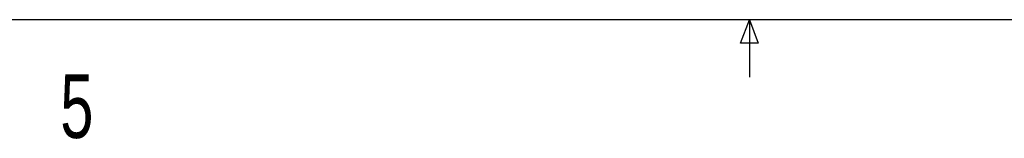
# Model space of a CAD drawing. Extents: x 11 to 421, y 5 to 275.
# Tile 2 of 10: x 188.6 to 225.46, y 5.52 to 9.96. Entities that reach past the tile are written whole.
import ezdxf
from ezdxf.enums import TextEntityAlignment as Align

# ---------------------------------------------------------------- set-up
doc = ezdxf.new("R2010")
doc.units = 0
doc.layers.get('0').update_dxf_attribs({"linetype": 'CONTINUOUS'})

msp = doc.modelspace()

# ---------------------------------------------------------------- linework, layer by layer
at = {"color": 7, "linetype": 'CONTINUOUS'}
for p, q in [((415.9568, 9.9587), (15.9068, 9.9587)), ((215.5889, 9.0805), (215.9254, 9.9587)), ((215.9254, 9.9587), (215.9254, 7.8048)), ((215.9254, 9.9587), (216.2443, 9.0805)), ((216.2443, 9.0805), (215.5889, 9.0805))]:
    msp.add_line(p, q, dxfattribs=at)

# ---------------------------------------------------------------- texts
at = {"color": 7, "linetype": 'CONTINUOUS', "width": 0.7}
msp.add_text('5', height=2.3813, dxfattribs=at).set_placement((190.1219, 4.8193), align=Align.BOTTOM_LEFT)

doc.saveas('drawing.dxf')
